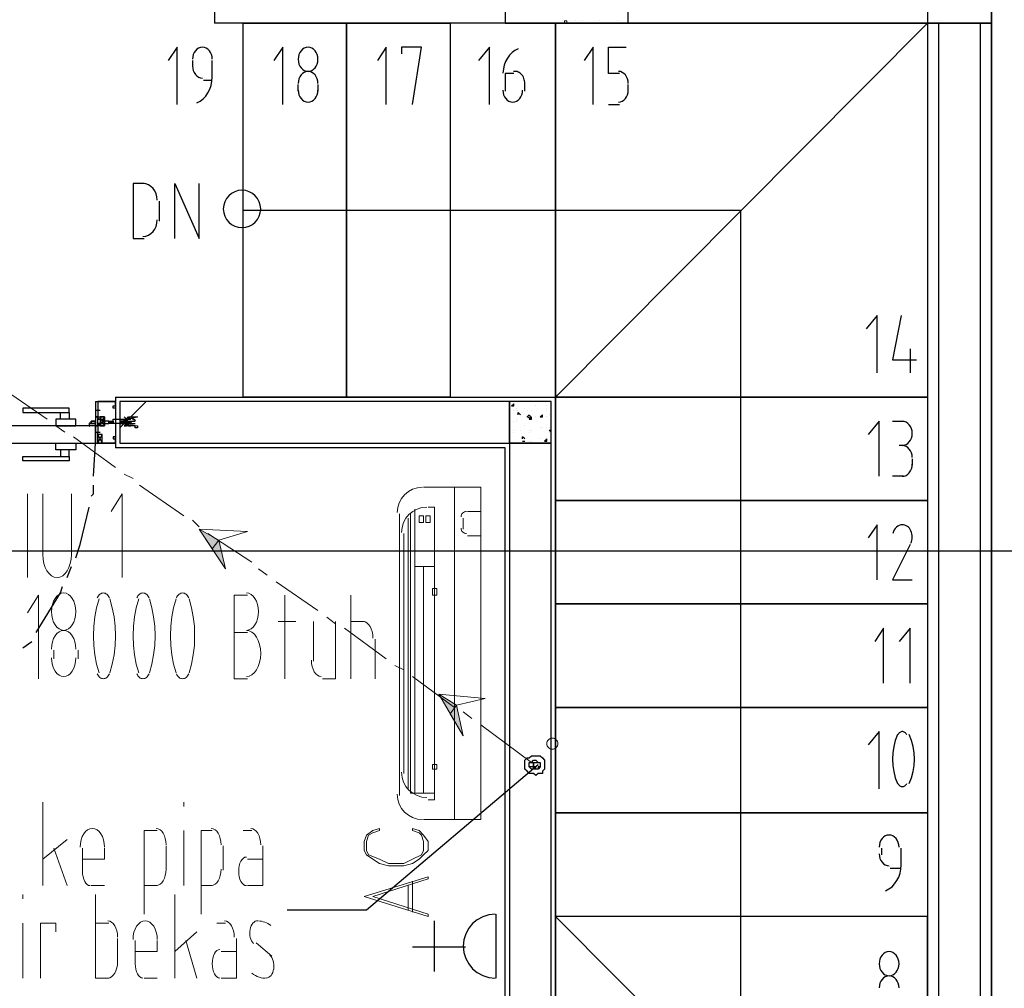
# Model space of a CAD drawing. Header units: millimetres. Extents: x 0 to 420, y 0 to 297.
# Tile 48 of 79: x 206 to 225, y 130 to 149. Entities that reach past the tile are written whole.
import ezdxf

# ---------------------------------------------------------------- set-up
doc = ezdxf.new("R2010")
doc.units = ezdxf.units.MM
doc.layers.add('FILL_000000', color=7, linetype='Continuous')
doc.layers.add('LINE_000000', color=7, linetype='Continuous')

msp = doc.modelspace()

# ---------------------------------------------------------------- hatches: boundary and pattern name
at = {"layer": 'FILL_000000'}
h = msp.add_hatch(color=7, dxfattribs=at)
h.dxf.hatch_style = 1
h.paths.add_polyline_path([(209.296, 139.15), (209.677, 138.938), (209.55, 138.769), (209.296, 139.15)])
h = msp.add_hatch(color=7, dxfattribs=at)
h.dxf.hatch_style = 1
h.paths.add_polyline_path([(209.677, 138.938), (209.55, 138.769), (209.804, 138.388), (209.677, 138.938)])
h = msp.add_hatch(color=7, dxfattribs=at)
h.dxf.hatch_style = 1
h.paths.add_polyline_path([(213.91, 135.975), (214.249, 135.763), (214.122, 135.594), (213.91, 135.975)])
h = msp.add_hatch(color=7, dxfattribs=at)
h.dxf.hatch_style = 1
h.paths.add_polyline_path([(214.249, 135.763), (214.122, 135.594), (214.376, 135.17), (214.249, 135.763)])

# ---------------------------------------------------------------- linework, layer by layer
at = {"layer": 'LINE_000000', "lineweight": 25}
for p, q in [((224.536, 220.599), (224.536, 67.691)), ((209.592, 157.395), (209.592, 148.886)), ((223.308, 148.886), (209.592, 148.886)), ((209.169, 148.167), (209.169, 148.04)), ((209.55, 147.828), (209.55, 148.167)), ((215.18, 147.913), (215.18, 147.574)), ((215.35, 147.913), (215.18, 147.913)), ((209.381, 147.786), (209.55, 147.786)), ((211.201, 147.574), (211.201, 147.701)), ((211.582, 147.701), (211.582, 147.574)), ((215.561, 147.574), (215.561, 147.701)), ((217.551, 147.574), (217.551, 147.701)), ((217.17, 147.32), (217.382, 147.32)), ((208.534, 145.076), (208.534, 145.457)), ((208.026, 144.738), (208.238, 144.738)), ((222.97, 142.621), (222.97, 142.155)), ((207.687, 141.69), (207.687, 140.716)), ((207.349, 141.478), (207.349, 141.393)), ((207.687, 141.647), (207.687, 141.647)), ((207.687, 141.605), (207.687, 141.605)), ((207.772, 141.097), (208.28, 141.605)), ((215.307, 141.52), (215.35, 141.563)), ((215.307, 141.52), (215.35, 141.52)), ((215.35, 141.52), (215.35, 141.563)), ((215.392, 141.478), (215.392, 141.478)), ((215.561, 141.478), (215.561, 141.478)), ((215.773, 141.52), (215.773, 141.52)), ((215.985, 141.52), (215.985, 141.52)), ((215.985, 141.478), (215.985, 141.478)), ((207.306, 141.436), (207.391, 141.436)), ((207.349, 141.436), (207.349, 141.436)), ((207.391, 141.139), (207.476, 141.309)), ((207.391, 141.139), (207.476, 141.309)), ((215.35, 141.436), (215.35, 141.436)), ((215.392, 141.436), (215.392, 141.436)), ((215.434, 141.351), (215.434, 141.393)), ((215.477, 141.351), (215.434, 141.393)), ((215.434, 141.351), (215.434, 141.351)), ((215.604, 141.436), (215.604, 141.436)), ((215.646, 141.266), (215.688, 141.309)), ((215.688, 141.436), (215.688, 141.436)), ((215.688, 141.436), (215.688, 141.436)), ((215.688, 141.266), (215.688, 141.309)), ((215.773, 141.309), (215.773, 141.309)), ((215.858, 141.309), (215.9, 141.351)), ((215.858, 141.309), (215.9, 141.309)), ((215.9, 141.309), (215.9, 141.351)), ((215.985, 141.436), (215.985, 141.436)), ((215.985, 141.309), (215.985, 141.309)), ((216.027, 141.351), (216.027, 141.351)), ((207.306, 141.139), (207.222, 141.139)), ((207.56, 141.224), (207.603, 141.224)), ((207.56, 141.224), (207.56, 141.224)), ((207.56, 141.224), (207.56, 141.224)), ((207.56, 141.182), (207.56, 141.182)), ((207.645, 141.182), (207.603, 141.224)), ((207.603, 141.224), (207.645, 141.224)), ((207.603, 141.224), (207.603, 141.224)), ((207.603, 141.182), (207.603, 141.182)), ((207.645, 141.182), (207.603, 141.182)), ((207.603, 141.182), (207.603, 141.182)), ((207.645, 141.224), (207.645, 141.224)), ((207.645, 141.182), (207.645, 141.224)), ((207.645, 141.224), (207.645, 141.224)), ((207.645, 141.224), (207.645, 141.224)), ((207.645, 141.224), (207.645, 141.224)), ((207.645, 141.182), (207.645, 141.182)), ((207.645, 141.182), (207.645, 141.182)), ((207.645, 141.182), (207.645, 141.182)), ((207.772, 141.224), (207.814, 141.224)), ((207.772, 141.224), (207.772, 141.224)), ((207.814, 141.182), (207.772, 141.182)), ((207.814, 141.224), (207.814, 141.224)), ((207.814, 141.224), (207.814, 141.224)), ((207.857, 141.182), (207.814, 141.182)), ((207.814, 141.182), (207.814, 141.182)), ((207.857, 141.224), (207.857, 141.224)), ((207.857, 141.224), (207.857, 141.224)), ((207.857, 141.182), (207.857, 141.182)), ((207.857, 141.182), (207.857, 141.182)), ((207.899, 141.182), (207.857, 141.182)), ((207.899, 141.224), (207.941, 141.224)), ((207.899, 141.224), (207.899, 141.224)), ((207.899, 141.224), (207.899, 141.224)), ((207.899, 141.182), (207.899, 141.182)), ((207.941, 141.182), (207.899, 141.182)), ((207.899, 141.182), (207.899, 141.182)), ((207.941, 141.182), (207.941, 141.224)), ((207.941, 141.224), (207.941, 141.224)), ((207.941, 141.224), (207.984, 141.224)), ((207.941, 141.224), (207.941, 141.224)), ((207.941, 141.182), (207.941, 141.224)), ((207.941, 141.224), (207.941, 141.224)), ((207.941, 141.182), (207.941, 141.182)), ((207.984, 141.182), (207.941, 141.182)), ((207.941, 141.182), (207.941, 141.182)), ((207.941, 141.182), (207.941, 141.182)), ((207.984, 141.224), (207.984, 141.224)), ((207.984, 141.224), (208.068, 141.224)), ((207.984, 141.182), (207.984, 141.182)), ((207.984, 141.182), (208.068, 141.182)), ((215.35, 141.224), (215.35, 141.224)), ((215.392, 141.266), (215.392, 141.266)), ((215.392, 141.224), (215.392, 141.224)), ((215.561, 141.139), (215.561, 141.139)), ((215.646, 141.266), (215.688, 141.266)), ((215.646, 141.266), (215.646, 141.266)), ((215.688, 141.266), (215.688, 141.266)), ((215.858, 141.097), (215.858, 141.097)), ((215.9, 141.097), (215.9, 141.097)), ((215.985, 141.097), (215.985, 141.097)), ((215.985, 141.097), (215.985, 141.097)), ((216.027, 141.097), (216.027, 141.097)), ((222.631, 141.224), (222.843, 141.224)), ((207.306, 141.012), (207.391, 141.012)), ((207.306, 141.012), (207.391, 141.012)), ((207.349, 140.97), (207.349, 141.012)), ((207.349, 141.012), (207.349, 141.012)), ((207.349, 141.012), (207.349, 141.012)), ((207.349, 140.97), (207.349, 141.012)), ((207.349, 140.801), (207.433, 140.97)), ((207.349, 140.97), (207.433, 140.801)), ((207.349, 140.97), (207.349, 140.97)), ((215.265, 140.97), (215.265, 140.97)), ((215.35, 141.055), (215.35, 141.055)), ((215.35, 141.012), (215.35, 141.012)), ((215.477, 141.055), (215.477, 141.055)), ((215.519, 140.885), (215.519, 140.928)), ((215.561, 140.885), (215.519, 140.928)), ((215.646, 141.055), (215.646, 141.055)), ((215.646, 141.012), (215.646, 141.012)), ((215.688, 141.055), (215.688, 141.055)), ((216.027, 141.055), (216.069, 141.055)), ((216.027, 141.055), (216.069, 141.012)), ((216.027, 141.012), (216.027, 141.012)), ((207.264, 140.166), (207.306, 140.801)), ((207.687, 140.843), (207.687, 140.843)), ((207.687, 140.843), (207.687, 140.843)), ((207.687, 140.801), (207.687, 140.801)), ((215.519, 140.885), (215.519, 140.885)), ((215.519, 140.843), (215.561, 140.843)), ((215.519, 140.843), (215.561, 140.843)), ((215.561, 140.843), (215.561, 140.843)), ((215.646, 140.843), (215.646, 140.843)), ((215.688, 140.843), (215.688, 140.843)), ((215.858, 140.885), (215.858, 140.885)), ((215.942, 140.843), (215.985, 140.885)), ((215.942, 140.843), (215.985, 140.843)), ((215.985, 140.843), (215.985, 140.885)), ((215.985, 140.885), (215.985, 140.885)), ((222.843, 140.758), (222.758, 140.758)), ((223.012, 140.504), (223.012, 140.377)), ((222.843, 140.166), (222.631, 140.166)), ((226.399, 138.726), (147.447, 138.726)), ((206.756, 138.218), (206.841, 138.43)), ((205.909, 136.864), (206.079, 136.991)), ((215.731, 134.662), (215.731, 134.662)), ((215.688, 134.578), (215.688, 134.578)), ((215.731, 134.535), (215.731, 134.535)), ((222.419, 133.011), (222.419, 132.884)), ((222.8, 132.673), (222.8, 133.011)), ((222.589, 132.63), (222.8, 132.63)), ((213.826, 130.641), (213.826, 131.614)), ((215.011, 130.514), (215.011, 131.741)), ((214.418, 131.106), (213.402, 131.106))]:
    msp.add_line(p, q, dxfattribs=at)
at = {"layer": 'LINE_000000', "lineweight": 0}
for p, q in [((216.281, 148.929), (216.281, 148.929)), ((216.323, 148.886), (216.323, 148.929)), ((216.366, 148.929), (216.323, 148.929)), ((216.366, 148.886), (216.366, 148.929)), ((216.535, 148.929), (216.535, 148.929)), ((216.662, 148.929), (216.662, 148.929)), ((217.001, 148.929), (217.001, 148.929)), ((217.339, 148.929), (217.339, 148.929)), ((223.435, 148.929), (223.435, 148.929)), ((223.562, 148.929), (223.562, 148.929)), ((207.687, 141.224), (207.687, 141.224))]:
    msp.add_line(p, q, dxfattribs=at)
at = {"layer": 'LINE_000000', "lineweight": 13}
for p, q in [((206.375, 141.266), (205.571, 141.817)), ((206.714, 141.012), (206.544, 141.139)), ((207.687, 140.335), (206.883, 140.928)), ((208.026, 140.123), (207.857, 140.208)), ((209, 139.404), (208.153, 139.996)), ((213.614, 139.954), (214.715, 139.954)), ((214.207, 133.562), (214.207, 139.954)), ((214.715, 133.562), (214.715, 139.954)), ((205.994, 138.218), (205.994, 139.827)), ((206.29, 139.827), (206.29, 138.642)), ((206.841, 138.642), (206.841, 139.827)), ((213.699, 139.573), (213.826, 139.573)), ((213.826, 133.943), (213.826, 139.573)), ((213.148, 134.027), (213.148, 139.446)), ((213.36, 134.07), (213.36, 139.446)), ((213.445, 134.07), (213.445, 139.531)), ((214.461, 139.488), (214.715, 139.488)), ((209.296, 139.192), (209.169, 139.319)), ((213.318, 134.154), (213.318, 139.361)), ((214.376, 139.15), (214.376, 139.361)), ((210.312, 138.515), (209.465, 139.065)), ((213.233, 134.451), (213.233, 139.065)), ((214.461, 139.023), (214.715, 139.023)), ((210.608, 138.261), (210.439, 138.388)), ((213.445, 138.43), (213.826, 138.43)), ((213.614, 134.07), (213.614, 138.43)), ((211.582, 137.583), (210.778, 138.134)), ((210.947, 136.271), (210.947, 137.88)), ((212.217, 136.271), (212.217, 137.88)), ((210.82, 137.372), (211.159, 137.372)), ((211.497, 137.372), (211.497, 136.61)), ((211.921, 137.329), (211.751, 137.456)), ((212.217, 137.372), (212.471, 137.372)), ((210.227, 137.16), (209.973, 137.16)), ((212.894, 136.652), (212.09, 137.245)), ((212.683, 137.033), (212.683, 136.271)), ((206.502, 136.652), (206.502, 136.821)), ((206.968, 136.821), (206.968, 136.652)), ((213.233, 136.44), (213.064, 136.525)), ((209.973, 136.271), (210.227, 136.271)), ((214.207, 135.721), (213.402, 136.313)), ((214.545, 135.509), (214.376, 135.636)), ((215.688, 134.662), (214.715, 135.382)), ((206.29, 132.292), (206.29, 133.9)), ((209, 133.816), (209, 133.9)), ((213.36, 134.07), (213.826, 134.07)), ((213.699, 133.943), (213.826, 133.943)), ((213.614, 133.562), (214.715, 133.562)), ((209, 132.292), (209, 133.35)), ((210.143, 133.35), (210.312, 133.35)), ((206.756, 133.181), (206.29, 132.8)), ((206.502, 133.011), (206.756, 132.292)), ((207.052, 132.546), (207.052, 133.011)), ((208.661, 133.054), (208.661, 132.588)), ((209.762, 133.054), (209.762, 132.588)), ((210.227, 132.8), (210.524, 132.8)), ((207.476, 132.292), (207.222, 132.292)), ((208.492, 132.292), (208.238, 132.292)), ((209.55, 132.292), (209.338, 132.292)), ((205.909, 132.038), (205.909, 132.122)), ((208.83, 130.514), (208.83, 132.122)), ((205.909, 130.514), (205.909, 131.572)), ((207.56, 131.572), (207.306, 131.572)), ((209.635, 131.572), (209.804, 131.572)), ((207.73, 130.81), (207.73, 131.276)), ((209.254, 131.403), (208.83, 131.022)), ((208.068, 130.768), (208.068, 131.233)), ((209.042, 131.233), (209.254, 130.514)), ((210.397, 131.191), (210.693, 130.937)), ((209.719, 131.022), (210.016, 131.022)), ((208.492, 130.514), (208.238, 130.514))]:
    msp.add_line(p, q, dxfattribs=at)
at = {"layer": 'LINE_000000', "lineweight": 18}
for p, q in [((213.402, 131.784), (213.402, 132.376)), ((213.318, 131.826), (213.318, 132.292))]:
    msp.add_line(p, q, dxfattribs=at)
at = {"layer": 'LINE_000000', "lineweight": 25}
for points in [[(223.308, 148.886), (224.536, 148.886), (224.536, 153.67), (223.308, 153.67), (223.308, 148.886)], [(217.551, 148.886), (217.551, 149.86), (215.18, 149.86), (215.18, 148.886), (217.551, 148.886)], [(212.132, 148.886), (212.132, 141.69), (210.143, 141.69), (210.143, 148.886), (212.132, 148.886)], [(214.122, 148.886), (214.122, 141.69), (212.132, 141.69), (212.132, 148.886), (214.122, 148.886)], [(216.154, 141.69), (223.308, 148.886), (216.154, 148.886), (216.154, 141.69)], [(216.154, 141.69), (216.154, 148.886), (223.308, 148.886), (223.308, 141.69), (216.154, 141.69)], [(223.52, 128.101), (224.324, 128.101), (224.324, 148.886), (223.52, 148.886), (223.52, 128.101)], [(211.582, 148.188), (211.578, 148.235), (211.567, 148.278), (211.549, 148.318), (211.526, 148.352), (211.498, 148.381), (211.466, 148.402), (211.43, 148.416), (211.392, 148.421), (211.353, 148.416), (211.317, 148.402), (211.285, 148.381), (211.257, 148.352), (211.234, 148.318), (211.216, 148.278), (211.205, 148.235), (211.201, 148.188), (211.205, 148.141), (211.216, 148.097), (211.234, 148.058), (211.257, 148.023), (211.285, 147.995), (211.317, 147.973), (211.353, 147.96), (211.392, 147.955), (211.43, 147.96), (211.466, 147.973), (211.498, 147.995), (211.526, 148.023), (211.549, 148.058), (211.567, 148.097), (211.578, 148.141), (211.582, 148.188)], [(210.481, 145.309), (210.474, 145.382), (210.453, 145.449), (210.42, 145.51), (210.376, 145.564), (210.323, 145.608), (210.262, 145.641), (210.194, 145.662), (210.121, 145.669), (210.049, 145.662), (209.981, 145.641), (209.92, 145.608), (209.867, 145.564), (209.823, 145.51), (209.79, 145.449), (209.769, 145.382), (209.762, 145.309), (209.769, 145.237), (209.79, 145.169), (209.823, 145.108), (209.867, 145.055), (209.92, 145.011), (209.981, 144.978), (210.049, 144.957), (210.121, 144.949), (210.194, 144.957), (210.262, 144.978), (210.323, 145.011), (210.376, 145.055), (210.42, 145.108), (210.453, 145.169), (210.474, 145.237), (210.481, 145.309)], [(223.308, 139.7), (216.154, 139.7), (216.154, 141.69), (223.308, 141.69), (223.308, 139.7)], [(206.798, 141.478), (205.909, 141.478), (205.909, 141.393), (206.798, 141.393), (206.798, 141.478)], [(215.265, 140.801), (215.265, 141.605), (207.772, 141.605), (207.772, 140.801), (215.265, 140.801)], [(216.069, 141.605), (215.265, 141.605), (215.265, 140.801), (216.069, 140.801), (216.069, 141.605)], [(206.798, 141.266), (206.629, 141.266), (206.629, 141.393), (206.798, 141.393), (206.798, 141.266)], [(207.306, 141.182), (207.306, 141.139), (207.349, 141.139), (207.349, 141.182), (207.349, 141.139), (207.391, 141.182), (207.349, 141.182), (207.349, 141.266), (207.391, 141.266), (207.349, 141.266), (207.349, 141.309), (207.306, 141.309), (207.306, 141.224), (207.264, 141.224), (207.306, 141.224), (207.222, 141.224), (207.222, 141.182), (207.222, 141.224), (207.306, 141.224), (207.306, 141.182), (207.264, 141.182), (207.306, 141.182)], [(207.306, 141.182), (207.306, 141.139), (207.349, 141.139), (207.349, 141.182), (207.349, 141.139), (207.391, 141.182), (207.349, 141.182), (207.349, 141.266), (207.391, 141.266), (207.349, 141.266), (207.349, 141.309), (207.306, 141.309), (207.306, 141.224), (207.264, 141.224), (207.306, 141.224), (207.222, 141.224), (207.222, 141.182), (207.222, 141.224), (207.306, 141.224), (207.306, 141.182), (207.264, 141.182), (207.306, 141.182)], [(207.772, 141.182), (207.814, 141.182), (208.111, 141.139), (208.111, 141.097), (208.068, 141.097), (208.068, 141.139), (208.026, 141.139), (207.984, 141.139), (207.941, 141.139), (207.984, 141.139), (207.941, 141.139), (207.899, 141.139), (207.899, 141.182), (207.899, 141.139), (207.857, 141.182), (207.814, 141.182), (207.645, 141.182), (207.645, 141.266), (207.814, 141.266), (207.857, 141.266), (207.899, 141.266), (207.941, 141.309), (207.941, 141.266), (207.984, 141.266), (207.941, 141.309), (207.984, 141.309), (208.026, 141.309), (208.068, 141.309), (208.111, 141.309), (207.814, 141.224), (207.772, 141.224), (207.772, 141.182)], [(207.899, 141.266), (207.857, 141.309), (207.899, 141.266)], [(215.604, 141.309), (215.646, 141.351), (215.688, 141.266), (215.604, 141.309)], [(200.956, 140.801), (207.306, 140.801), (207.306, 141.139), (200.956, 141.139), (200.956, 140.801)], [(206.925, 141.266), (206.544, 141.266), (206.544, 141.139), (206.925, 141.139), (206.925, 141.266)], [(207.772, 141.224), (207.814, 141.182), (207.772, 141.224)], [(207.899, 141.139), (207.857, 141.139), (207.899, 141.139)], [(207.349, 140.97), (207.349, 140.801), (207.433, 140.801), (207.433, 140.97), (207.349, 140.97)], [(206.925, 140.674), (206.544, 140.674), (206.544, 140.801), (206.925, 140.801), (206.925, 140.674)], [(207.687, 140.843), (207.687, 140.801), (207.687, 140.843)], [(207.687, 140.801), (207.687, 140.843), (207.687, 140.801)], [(215.265, 125.73), (216.069, 125.73), (216.069, 140.801), (215.265, 140.801), (215.265, 125.73)], [(206.798, 140.462), (205.909, 140.462), (205.909, 140.547), (206.798, 140.547), (206.798, 140.462)], [(206.798, 140.674), (206.629, 140.674), (206.629, 140.547), (206.798, 140.547), (206.798, 140.674)], [(223.308, 137.71), (216.154, 137.71), (216.154, 139.7), (223.308, 139.7), (223.308, 137.71)], [(223.308, 135.721), (216.154, 135.721), (216.154, 137.71), (223.308, 137.71), (223.308, 135.721)], [(223.308, 133.689), (216.154, 133.689), (216.154, 135.721), (223.308, 135.721), (223.308, 133.689)], [(215.604, 134.747), (215.646, 134.747), (215.688, 134.789), (215.731, 134.789), (215.773, 134.789), (215.815, 134.789), (215.858, 134.789), (215.9, 134.747), (215.942, 134.705), (215.942, 134.662), (215.942, 134.62), (215.942, 134.578), (215.942, 134.535), (215.9, 134.493), (215.9, 134.451), (215.858, 134.451), (215.815, 134.451), (215.773, 134.408), (215.731, 134.451), (215.688, 134.451), (215.646, 134.451), (215.604, 134.493), (215.561, 134.535), (215.561, 134.578), (215.561, 134.62), (215.561, 134.662), (215.561, 134.705), (215.604, 134.747)], [(215.604, 134.747), (215.646, 134.747), (215.688, 134.789), (215.731, 134.789), (215.773, 134.789), (215.815, 134.789), (215.858, 134.789), (215.9, 134.747), (215.942, 134.705), (215.942, 134.662), (215.942, 134.62), (215.942, 134.578), (215.942, 134.535), (215.9, 134.493), (215.9, 134.451), (215.858, 134.451), (215.815, 134.451), (215.773, 134.408), (215.731, 134.451), (215.688, 134.451), (215.646, 134.451), (215.604, 134.493), (215.561, 134.535), (215.561, 134.578), (215.561, 134.62), (215.561, 134.662), (215.561, 134.705), (215.604, 134.747)], [(215.646, 134.662), (215.688, 134.662), (215.731, 134.705), (215.773, 134.705), (215.815, 134.662), (215.858, 134.662), (215.858, 134.62), (215.858, 134.578), (215.815, 134.535), (215.773, 134.535), (215.731, 134.535), (215.688, 134.535), (215.646, 134.578), (215.646, 134.62), (215.646, 134.662)], [(215.688, 134.578), (215.646, 134.578), (215.646, 134.62), (215.646, 134.662), (215.688, 134.662), (215.731, 134.662), (215.731, 134.62), (215.731, 134.578), (215.688, 134.578)], [(215.815, 134.535), (215.773, 134.535), (215.773, 134.578), (215.731, 134.578), (215.731, 134.62), (215.731, 134.662), (215.773, 134.662), (215.815, 134.662), (215.858, 134.662), (215.858, 134.62), (215.858, 134.578), (215.815, 134.578), (215.815, 134.535)], [(215.731, 134.535), (215.731, 134.578), (215.731, 134.535)], [(223.308, 131.699), (216.154, 131.699), (216.154, 133.689), (223.308, 133.689), (223.308, 131.699)], [(223.308, 124.502), (223.308, 131.699), (216.154, 131.699), (216.154, 124.502), (223.308, 124.502)], [(216.154, 131.699), (223.308, 124.502), (216.154, 124.502), (216.154, 131.699)], [(222.758, 130.789), (222.754, 130.836), (222.743, 130.879), (222.725, 130.919), (222.702, 130.953), (222.674, 130.982), (222.642, 131.003), (222.606, 131.017), (222.568, 131.022), (222.529, 131.017), (222.493, 131.003), (222.461, 130.982), (222.433, 130.953), (222.41, 130.919), (222.392, 130.879), (222.381, 130.836), (222.377, 130.789), (222.381, 130.742), (222.392, 130.698), (222.41, 130.659), (222.433, 130.624), (222.461, 130.596), (222.493, 130.574), (222.529, 130.561), (222.568, 130.556), (222.606, 130.561), (222.642, 130.574), (222.674, 130.596), (222.702, 130.624), (222.725, 130.659), (222.743, 130.698), (222.754, 130.742), (222.758, 130.789)]]:
    msp.add_lwpolyline(points, close=True, dxfattribs=at)
at = {"layer": 'LINE_000000', "lineweight": 13}
for points in [[(216.154, 148.886), (216.154, 141.69), (214.122, 141.69), (214.122, 148.886), (216.154, 148.886)], [(213.614, 139.277), (213.529, 139.277), (213.529, 139.404), (213.614, 139.404), (213.614, 139.277)], [(213.741, 139.277), (213.656, 139.277), (213.656, 139.404), (213.741, 139.404), (213.741, 139.277)], [(210.227, 139.107), (209.677, 138.938), (209.804, 138.388), (209.296, 139.15), (210.227, 139.107)], [(206.925, 137.562), (206.921, 137.635), (206.907, 137.702), (206.886, 137.763), (206.857, 137.817), (206.823, 137.861), (206.783, 137.894), (206.739, 137.915), (206.693, 137.922), (206.646, 137.915), (206.602, 137.894), (206.562, 137.861), (206.528, 137.817), (206.499, 137.763), (206.478, 137.702), (206.464, 137.635), (206.46, 137.562), (206.464, 137.49), (206.478, 137.422), (206.499, 137.361), (206.528, 137.308), (206.562, 137.264), (206.602, 137.231), (206.646, 137.21), (206.693, 137.202), (206.739, 137.21), (206.783, 137.231), (206.823, 137.264), (206.857, 137.308), (206.886, 137.361), (206.907, 137.422), (206.921, 137.49), (206.925, 137.562)], [(213.868, 137.88), (213.783, 137.88), (213.783, 138.007), (213.868, 138.007), (213.868, 137.88)], [(214.799, 135.89), (214.249, 135.763), (214.376, 135.17), (213.91, 135.975), (214.799, 135.89)], [(213.868, 134.535), (213.783, 134.535), (213.783, 134.62), (213.868, 134.62), (213.868, 134.535)]]:
    msp.add_lwpolyline(points, close=True, dxfattribs=at)
at = {"layer": 'LINE_000000', "lineweight": 25}
for points in [[(224.536, 126.534), (224.536, 148.886), (223.308, 148.886), (223.308, 126.534)], [(208.873, 147.32), (208.873, 148.421), (208.703, 148.167)], [(209.55, 148.188), (209.546, 148.235), (209.535, 148.278), (209.517, 148.318), (209.494, 148.352), (209.466, 148.381), (209.434, 148.402), (209.398, 148.416), (209.36, 148.421), (209.321, 148.416), (209.285, 148.402), (209.253, 148.381), (209.225, 148.352), (209.202, 148.318), (209.184, 148.278), (209.173, 148.235), (209.169, 148.188)], [(210.905, 147.32), (210.905, 148.421), (210.735, 148.167)], [(212.894, 147.32), (212.894, 148.421), (212.725, 148.167)], [(213.402, 147.32), (213.572, 148.421), (213.191, 148.421), (213.191, 148.294)], [(214.884, 147.32), (214.884, 148.421), (214.672, 148.167)], [(215.432, 148.389), (215.372, 148.357), (215.317, 148.316), (215.269, 148.266), (215.227, 148.209), (215.192, 148.145), (215.166, 148.076), (215.148, 148.002), (215.139, 147.924)], [(216.874, 147.32), (216.874, 148.421), (216.704, 148.167)], [(217.382, 147.913), (217.17, 147.913), (217.17, 148.421), (217.509, 148.421)], [(209.169, 148.061), (209.173, 148.014), (209.184, 147.97), (209.202, 147.931), (209.225, 147.896), (209.253, 147.868), (209.285, 147.846), (209.321, 147.833), (209.36, 147.828)], [(211.582, 147.722), (211.578, 147.769), (211.567, 147.813), (211.549, 147.852), (211.526, 147.887), (211.498, 147.915), (211.466, 147.937), (211.43, 147.95), (211.392, 147.955), (211.353, 147.95), (211.317, 147.937), (211.285, 147.915), (211.257, 147.887), (211.234, 147.852), (211.216, 147.813), (211.205, 147.769), (211.201, 147.722)], [(215.56, 147.691), (215.561, 147.718), (215.56, 147.745), (215.557, 147.771), (215.551, 147.796), (215.543, 147.821), (215.533, 147.845), (215.52, 147.867), (215.506, 147.887), (215.489, 147.905), (215.471, 147.92), (215.452, 147.933), (215.432, 147.943), (215.411, 147.95), (215.389, 147.954), (215.367, 147.955), (215.345, 147.953)], [(217.551, 147.722), (217.547, 147.769), (217.536, 147.813), (217.518, 147.852), (217.495, 147.887), (217.467, 147.915), (217.435, 147.937), (217.399, 147.95), (217.361, 147.955)], [(209.25, 147.349), (209.315, 147.382), (209.373, 147.426), (209.424, 147.48), (209.467, 147.542), (209.502, 147.611), (209.528, 147.686), (209.544, 147.766), (209.55, 147.849)], [(211.201, 147.595), (211.205, 147.548), (211.216, 147.505), (211.234, 147.465), (211.257, 147.431), (211.285, 147.402), (211.317, 147.381), (211.353, 147.367), (211.392, 147.362), (211.43, 147.367), (211.466, 147.381), (211.498, 147.402), (211.526, 147.431), (211.549, 147.465), (211.567, 147.505), (211.578, 147.548), (211.582, 147.595)], [(215.138, 147.595), (215.142, 147.548), (215.153, 147.505), (215.171, 147.465), (215.194, 147.431), (215.222, 147.402), (215.254, 147.381), (215.29, 147.367), (215.329, 147.362), (215.367, 147.367), (215.403, 147.381), (215.435, 147.402), (215.463, 147.431), (215.486, 147.465), (215.504, 147.505), (215.515, 147.548), (215.519, 147.595)], [(217.361, 147.362), (217.399, 147.367), (217.435, 147.381), (217.467, 147.402), (217.495, 147.431), (217.518, 147.465), (217.536, 147.505), (217.547, 147.548), (217.551, 147.595)], [(208.238, 145.796), (208.026, 145.796), (208.026, 144.738)], [(208.492, 145.479), (208.486, 145.542), (208.47, 145.602), (208.445, 145.656), (208.411, 145.703), (208.37, 145.742), (208.324, 145.771), (208.272, 145.79), (208.217, 145.796)], [(208.83, 144.738), (208.83, 145.796), (209.296, 144.738), (209.296, 145.796)], [(210.143, 145.288), (219.71, 145.288), (219.71, 128.101), (216.154, 128.101)], [(208.217, 144.78), (208.272, 144.786), (208.324, 144.805), (208.37, 144.834), (208.411, 144.873), (208.445, 144.92), (208.47, 144.974), (208.486, 145.034), (208.492, 145.097)], [(222.335, 142.155), (222.335, 143.256), (222.123, 143.002)], [(222.8, 143.256), (222.631, 142.409), (223.097, 142.409)], [(207.687, 141.69), (216.154, 141.69), (216.154, 112.945)], [(207.306, 141.605), (207.306, 141.309), (207.349, 141.309), (207.349, 141.266), (207.349, 141.309), (207.476, 141.309), (207.476, 141.224), (207.476, 141.139), (207.349, 141.139), (207.349, 141.182), (207.349, 141.139), (207.306, 141.139), (207.306, 140.801), (207.687, 140.801), (207.687, 140.885), (207.687, 140.928), (207.645, 140.928), (207.645, 140.885), (207.687, 140.885), (207.687, 140.801), (207.349, 140.801), (207.349, 140.97)], [(207.306, 141.605), (207.687, 141.605), (207.687, 141.52), (207.687, 141.478), (207.645, 141.478), (207.645, 141.52), (207.687, 141.52), (207.687, 141.605), (207.349, 141.605), (207.349, 141.436)], [(207.349, 141.436), (207.349, 141.436), (207.349, 141.309), (207.476, 141.309), (207.476, 141.139), (207.349, 141.139), (207.349, 141.012)], [(207.476, 141.139), (207.476, 141.309), (207.391, 141.309), (207.391, 141.139), (207.476, 141.139), (207.391, 141.309)], [(207.476, 141.139), (207.476, 141.309), (207.391, 141.309), (207.391, 141.139), (207.476, 141.139), (207.391, 141.309)], [(207.192, 141.198), (207.186, 141.189), (207.182, 141.18), (207.18, 141.17), (207.179, 141.16), (207.18, 141.151), (207.182, 141.141), (207.186, 141.132), (207.192, 141.123)], [(207.199, 141.191), (207.209, 141.187), (207.22, 141.184), (207.232, 141.182), (207.243, 141.182), (207.254, 141.182), (207.265, 141.184), (207.276, 141.187), (207.287, 141.191)], [(207.287, 141.172), (207.276, 141.176), (207.265, 141.179), (207.254, 141.181), (207.243, 141.182), (207.232, 141.181), (207.22, 141.179), (207.209, 141.176), (207.199, 141.172)], [(207.222, 141.182), (207.222, 141.182), (207.306, 141.182)], [(207.294, 141.123), (207.299, 141.132), (207.303, 141.141), (207.306, 141.151), (207.306, 141.16), (207.306, 141.17), (207.303, 141.18), (207.299, 141.189), (207.294, 141.198)], [(207.56, 141.224), (207.476, 141.224), (207.433, 141.266), (207.433, 141.224), (207.476, 141.224), (207.433, 141.224), (207.433, 141.182), (207.476, 141.182), (207.56, 141.182)], [(207.603, 141.182), (207.603, 141.224), (207.603, 141.182), (207.56, 141.224)], [(207.603, 141.182), (207.56, 141.182), (207.56, 141.224)], [(207.645, 141.224), (207.645, 141.182), (207.603, 141.224)], [(207.857, 141.224), (207.857, 141.182), (207.814, 141.224)], [(207.857, 141.224), (207.814, 141.224), (207.814, 141.182), (207.814, 141.224)], [(207.857, 141.182), (207.857, 141.224), (207.899, 141.224)], [(207.899, 141.224), (207.899, 141.182), (207.857, 141.224)], [(207.899, 141.182), (207.899, 141.224), (207.941, 141.182), (207.899, 141.224)], [(207.984, 141.224), (207.984, 141.182), (207.941, 141.224)], [(208.072, 141.242), (208.065, 141.247), (208.058, 141.252), (208.05, 141.256), (208.043, 141.259), (208.034, 141.262), (208.026, 141.264), (208.018, 141.266), (208.009, 141.266)], [(208.009, 141.224), (208.018, 141.225), (208.026, 141.226), (208.034, 141.228), (208.043, 141.231), (208.05, 141.234), (208.058, 141.238), (208.065, 141.243), (208.072, 141.248)], [(222.377, 140.166), (222.377, 141.224), (222.165, 140.97)], [(222.821, 140.758), (222.86, 140.763), (222.896, 140.777), (222.928, 140.798), (222.956, 140.827), (222.979, 140.861), (222.997, 140.901), (223.008, 140.944), (223.012, 140.991), (223.008, 141.038), (222.997, 141.082), (222.979, 141.121), (222.956, 141.156), (222.928, 141.184), (222.896, 141.206), (222.86, 141.219), (222.821, 141.224)], [(216.154, 112.945), (215.18, 112.945), (215.18, 140.716), (207.687, 140.716)], [(223.012, 140.525), (223.008, 140.572), (222.997, 140.616), (222.979, 140.656), (222.956, 140.69), (222.928, 140.719), (222.896, 140.74), (222.86, 140.754), (222.821, 140.758)], [(222.821, 140.166), (222.86, 140.17), (222.896, 140.184), (222.928, 140.205), (222.956, 140.234), (222.979, 140.268), (222.997, 140.308), (223.008, 140.352), (223.012, 140.398)], [(207.222, 139.785), (207.264, 139.827), (207.264, 139.996)], [(206.925, 138.599), (207.01, 138.853), (207.179, 139.573)], [(222.335, 138.176), (222.335, 139.234), (222.165, 138.98)], [(222.823, 139.234), (222.792, 139.231), (222.761, 139.222), (222.733, 139.208), (222.707, 139.188), (222.684, 139.163), (222.665, 139.134), (222.649, 139.101), (222.638, 139.065)], [(222.983, 138.878), (222.995, 138.906), (223.004, 138.935), (223.01, 138.965), (223.012, 138.996), (223.011, 139.026), (223.007, 139.057), (222.999, 139.086), (222.988, 139.115), (222.974, 139.141), (222.957, 139.165), (222.938, 139.185), (222.918, 139.203), (222.895, 139.216), (222.871, 139.226), (222.846, 139.232), (222.821, 139.234)], [(222.97, 138.853), (222.631, 138.176), (223.012, 138.176)], [(206.163, 137.16), (206.629, 137.922), (206.671, 138.049)], [(222.462, 136.186), (222.462, 137.245), (222.292, 136.991)], [(222.97, 136.186), (222.97, 137.245), (222.758, 136.991)], [(222.377, 134.154), (222.377, 135.255), (222.165, 135.001)], [(222.907, 135.195), (222.899, 135.208), (222.89, 135.22), (222.88, 135.231), (222.869, 135.239), (222.858, 135.246), (222.846, 135.251), (222.834, 135.254), (222.821, 135.255), (222.809, 135.254), (222.797, 135.251), (222.785, 135.246), (222.774, 135.239), (222.763, 135.231), (222.753, 135.22), (222.744, 135.208), (222.736, 135.195)], [(222.73, 135.197), (222.686, 135.084), (222.656, 134.967), (222.637, 134.847), (222.631, 134.726), (222.637, 134.604), (222.656, 134.485), (222.686, 134.367), (222.73, 134.254)], [(222.956, 134.254), (222.999, 134.367), (223.03, 134.485), (223.048, 134.604), (223.054, 134.726), (223.048, 134.847), (223.03, 134.967), (222.999, 135.084), (222.956, 135.197)], [(210.989, 131.826), (212.513, 131.826), (215.815, 134.62)], [(222.736, 134.257), (222.744, 134.243), (222.753, 134.231), (222.763, 134.221), (222.774, 134.213), (222.785, 134.206), (222.797, 134.201), (222.809, 134.198), (222.821, 134.197), (222.834, 134.198), (222.846, 134.201), (222.858, 134.206), (222.869, 134.213), (222.88, 134.221), (222.89, 134.231), (222.899, 134.243), (222.907, 134.257)], [(222.758, 133.033), (222.754, 133.079), (222.743, 133.123), (222.725, 133.163), (222.702, 133.197), (222.674, 133.226), (222.642, 133.247), (222.606, 133.261), (222.568, 133.265), (222.529, 133.261), (222.493, 133.247), (222.461, 133.226), (222.433, 133.197), (222.41, 133.163), (222.392, 133.123), (222.381, 133.079), (222.377, 133.033)], [(222.377, 132.905), (222.381, 132.859), (222.392, 132.815), (222.41, 132.775), (222.433, 132.741), (222.461, 132.712), (222.493, 132.691), (222.529, 132.677), (222.568, 132.673)], [(222.501, 132.194), (222.565, 132.227), (222.623, 132.271), (222.674, 132.325), (222.718, 132.387), (222.753, 132.456), (222.779, 132.531), (222.795, 132.61), (222.8, 132.694)], [(214.99, 131.741), (214.866, 131.729), (214.751, 131.693), (214.647, 131.636), (214.556, 131.562), (214.481, 131.471), (214.424, 131.366), (214.388, 131.251), (214.376, 131.127), (214.388, 131.004), (214.424, 130.889), (214.481, 130.784), (214.556, 130.693), (214.647, 130.618), (214.751, 130.562), (214.866, 130.526), (214.99, 130.514)], [(222.758, 130.323), (222.754, 130.37), (222.743, 130.414), (222.725, 130.453), (222.702, 130.488), (222.674, 130.516), (222.642, 130.538), (222.606, 130.551), (222.568, 130.556), (222.529, 130.551), (222.493, 130.538), (222.461, 130.516), (222.433, 130.488), (222.41, 130.453), (222.392, 130.414), (222.381, 130.37), (222.377, 130.323)]]:
    msp.add_lwpolyline(points, dxfattribs=at)
at = {"layer": 'LINE_000000', "lineweight": 13}
for points in [[(213.593, 139.954), (213.495, 139.944), (213.403, 139.916), (213.321, 139.871), (213.249, 139.811), (213.189, 139.739), (213.144, 139.657), (213.116, 139.565), (213.106, 139.467)], [(207.814, 138.218), (207.814, 139.827), (207.603, 139.488)], [(213.678, 139.573), (213.579, 139.563), (213.488, 139.535), (213.405, 139.49), (213.333, 139.43), (213.274, 139.358), (213.229, 139.276), (213.201, 139.184), (213.191, 139.086)], [(214.439, 139.488), (214.418, 139.486), (214.398, 139.48), (214.38, 139.47), (214.365, 139.457), (214.352, 139.442), (214.342, 139.424), (214.336, 139.404), (214.334, 139.383)], [(214.334, 139.171), (214.336, 139.15), (214.342, 139.13), (214.352, 139.112), (214.365, 139.096), (214.38, 139.083), (214.398, 139.073), (214.418, 139.067), (214.439, 139.065)], [(206.29, 138.663), (206.296, 138.573), (206.312, 138.49), (206.337, 138.414), (206.371, 138.349), (206.412, 138.294), (206.458, 138.253), (206.51, 138.227), (206.566, 138.218), (206.621, 138.227), (206.673, 138.253), (206.719, 138.294), (206.76, 138.349), (206.794, 138.414), (206.819, 138.49), (206.835, 138.573), (206.841, 138.663)], [(206.206, 136.271), (206.206, 137.88), (205.994, 137.541)], [(207.574, 137.828), (207.562, 137.849), (207.55, 137.867), (207.536, 137.884), (207.521, 137.897), (207.505, 137.908), (207.489, 137.916), (207.472, 137.92), (207.454, 137.922), (207.437, 137.92), (207.42, 137.916), (207.404, 137.908), (207.388, 137.897), (207.373, 137.884), (207.359, 137.867), (207.347, 137.849), (207.335, 137.828)], [(208.336, 137.828), (208.324, 137.849), (208.312, 137.867), (208.298, 137.884), (208.283, 137.897), (208.267, 137.908), (208.251, 137.916), (208.234, 137.92), (208.217, 137.922), (208.199, 137.92), (208.182, 137.916), (208.166, 137.908), (208.15, 137.897), (208.135, 137.884), (208.121, 137.867), (208.109, 137.849), (208.097, 137.828)], [(209.098, 137.828), (209.086, 137.849), (209.074, 137.867), (209.06, 137.884), (209.045, 137.897), (209.029, 137.908), (209.013, 137.916), (208.996, 137.92), (208.979, 137.922), (208.961, 137.92), (208.944, 137.916), (208.928, 137.908), (208.912, 137.897), (208.897, 137.884), (208.883, 137.867), (208.871, 137.849), (208.859, 137.828)], [(210.227, 137.88), (209.973, 137.88), (209.973, 136.271)], [(210.206, 137.202), (210.253, 137.21), (210.297, 137.231), (210.336, 137.264), (210.371, 137.308), (210.399, 137.361), (210.421, 137.422), (210.434, 137.49), (210.439, 137.562), (210.434, 137.635), (210.421, 137.702), (210.399, 137.763), (210.371, 137.817), (210.336, 137.861), (210.297, 137.894), (210.253, 137.915), (210.206, 137.922)], [(207.373, 137.809), (207.325, 137.638), (207.291, 137.461), (207.271, 137.28), (207.264, 137.096), (207.271, 136.913), (207.291, 136.732), (207.325, 136.555), (207.373, 136.384)], [(207.579, 136.384), (207.626, 136.555), (207.66, 136.732), (207.681, 136.913), (207.687, 137.096), (207.681, 137.28), (207.66, 137.461), (207.626, 137.638), (207.579, 137.809)], [(208.135, 137.809), (208.087, 137.638), (208.053, 137.461), (208.033, 137.28), (208.026, 137.096), (208.033, 136.913), (208.053, 136.732), (208.087, 136.555), (208.135, 136.384)], [(208.341, 136.384), (208.388, 136.555), (208.422, 136.732), (208.443, 136.913), (208.449, 137.096), (208.443, 137.28), (208.422, 137.461), (208.388, 137.638), (208.341, 137.809)], [(208.854, 137.809), (208.807, 137.638), (208.773, 137.461), (208.752, 137.28), (208.746, 137.096), (208.752, 136.913), (208.773, 136.732), (208.807, 136.555), (208.854, 136.384)], [(209.103, 136.384), (209.15, 136.555), (209.184, 136.732), (209.205, 136.913), (209.211, 137.096), (209.205, 137.28), (209.184, 137.461), (209.15, 137.638), (209.103, 137.809)], [(211.667, 136.271), (211.921, 136.271), (211.921, 137.372)], [(212.64, 137.054), (212.636, 137.118), (212.625, 137.178), (212.608, 137.232), (212.585, 137.279), (212.556, 137.317), (212.524, 137.347), (212.488, 137.365), (212.45, 137.372)], [(206.925, 136.842), (206.921, 136.915), (206.907, 136.983), (206.886, 137.044), (206.857, 137.097), (206.823, 137.141), (206.783, 137.174), (206.739, 137.195), (206.693, 137.202), (206.646, 137.195), (206.602, 137.174), (206.562, 137.141), (206.528, 137.097), (206.499, 137.044), (206.478, 136.983), (206.464, 136.915), (206.46, 136.842)], [(210.206, 136.313), (210.262, 136.322), (210.313, 136.348), (210.36, 136.389), (210.401, 136.444), (210.434, 136.509), (210.46, 136.585), (210.476, 136.668), (210.481, 136.758), (210.476, 136.847), (210.46, 136.931), (210.434, 137.006), (210.401, 137.072), (210.36, 137.126), (210.313, 137.167), (210.262, 137.193), (210.206, 137.202)], [(206.46, 136.673), (206.464, 136.601), (206.478, 136.533), (206.499, 136.472), (206.528, 136.419), (206.562, 136.375), (206.602, 136.342), (206.646, 136.321), (206.693, 136.313), (206.739, 136.321), (206.783, 136.342), (206.823, 136.375), (206.857, 136.419), (206.886, 136.472), (206.907, 136.533), (206.921, 136.601), (206.925, 136.673)], [(211.455, 136.631), (211.459, 136.567), (211.47, 136.507), (211.488, 136.453), (211.511, 136.406), (211.539, 136.368), (211.571, 136.338), (211.607, 136.32), (211.646, 136.313)], [(207.335, 136.365), (207.347, 136.344), (207.359, 136.326), (207.373, 136.309), (207.388, 136.296), (207.404, 136.285), (207.42, 136.277), (207.437, 136.273), (207.454, 136.271), (207.472, 136.273), (207.489, 136.277), (207.505, 136.285), (207.521, 136.296), (207.536, 136.309), (207.55, 136.326), (207.562, 136.344), (207.574, 136.365)], [(208.097, 136.365), (208.109, 136.344), (208.121, 136.326), (208.135, 136.309), (208.15, 136.296), (208.166, 136.285), (208.182, 136.277), (208.199, 136.273), (208.217, 136.271), (208.234, 136.273), (208.251, 136.277), (208.267, 136.285), (208.283, 136.296), (208.298, 136.309), (208.312, 136.326), (208.324, 136.344), (208.336, 136.365)], [(208.859, 136.365), (208.871, 136.344), (208.883, 136.326), (208.897, 136.309), (208.912, 136.296), (208.928, 136.285), (208.944, 136.277), (208.961, 136.273), (208.979, 136.271), (208.996, 136.273), (209.013, 136.277), (209.029, 136.285), (209.045, 136.296), (209.06, 136.309), (209.074, 136.326), (209.086, 136.344), (209.098, 136.365)], [(213.191, 134.472), (213.201, 134.374), (213.229, 134.282), (213.274, 134.2), (213.333, 134.128), (213.405, 134.068), (213.488, 134.023), (213.579, 133.995), (213.678, 133.985)], [(213.106, 134.048), (213.116, 133.95), (213.144, 133.859), (213.189, 133.776), (213.249, 133.704), (213.321, 133.645), (213.403, 133.6), (213.495, 133.572), (213.593, 133.562)], [(207.476, 133.033), (207.471, 133.105), (207.457, 133.173), (207.436, 133.234), (207.407, 133.287), (207.373, 133.331), (207.333, 133.364), (207.29, 133.385), (207.243, 133.392), (207.196, 133.385), (207.152, 133.364), (207.113, 133.331), (207.078, 133.287), (207.05, 133.234), (207.028, 133.173), (207.015, 133.105), (207.01, 133.033)], [(208.238, 131.741), (208.238, 133.35), (208.492, 133.35)], [(208.661, 133.075), (208.657, 133.139), (208.646, 133.198), (208.628, 133.252), (208.605, 133.299), (208.577, 133.338), (208.545, 133.367), (208.509, 133.386), (208.471, 133.392)], [(209.338, 131.741), (209.338, 133.35), (209.55, 133.35)], [(209.719, 133.075), (209.715, 133.139), (209.704, 133.198), (209.687, 133.252), (209.664, 133.299), (209.635, 133.338), (209.603, 133.367), (209.567, 133.386), (209.529, 133.392)], [(210.481, 133.075), (210.477, 133.139), (210.466, 133.198), (210.449, 133.252), (210.426, 133.299), (210.397, 133.338), (210.365, 133.367), (210.329, 133.386), (210.291, 133.392)], [(207.476, 133.011), (207.476, 132.8), (207.052, 132.8)], [(210.524, 133.054), (210.524, 132.292), (210.227, 132.292)], [(210.206, 132.842), (210.176, 132.836), (210.148, 132.82), (210.123, 132.795), (210.101, 132.761), (210.083, 132.721), (210.07, 132.674), (210.061, 132.622), (210.058, 132.567), (210.061, 132.511), (210.07, 132.46), (210.083, 132.413), (210.101, 132.372), (210.123, 132.339), (210.148, 132.313), (210.176, 132.297), (210.206, 132.292)], [(207.052, 132.567), (207.055, 132.511), (207.064, 132.46), (207.078, 132.413), (207.096, 132.372), (207.118, 132.339), (207.143, 132.313), (207.171, 132.297), (207.201, 132.292)], [(208.471, 132.292), (208.509, 132.298), (208.545, 132.317), (208.577, 132.346), (208.605, 132.385), (208.628, 132.432), (208.646, 132.486), (208.657, 132.545), (208.661, 132.609)], [(209.529, 132.292), (209.567, 132.298), (209.603, 132.317), (209.635, 132.346), (209.664, 132.385), (209.687, 132.432), (209.704, 132.486), (209.715, 132.545), (209.719, 132.609)], [(207.306, 132.122), (207.306, 130.514), (207.56, 130.514)], [(207.73, 131.297), (207.726, 131.361), (207.715, 131.42), (207.697, 131.474), (207.674, 131.521), (207.646, 131.56), (207.613, 131.589), (207.578, 131.608), (207.539, 131.614)], [(208.492, 131.254), (208.487, 131.327), (208.473, 131.395), (208.452, 131.456), (208.423, 131.509), (208.389, 131.553), (208.349, 131.586), (208.306, 131.607), (208.259, 131.614), (208.212, 131.607), (208.168, 131.586), (208.129, 131.553), (208.094, 131.509), (208.066, 131.456), (208.044, 131.395), (208.031, 131.327), (208.026, 131.254)], [(209.973, 131.297), (209.969, 131.361), (209.958, 131.42), (209.941, 131.474), (209.918, 131.521), (209.889, 131.56), (209.857, 131.589), (209.821, 131.608), (209.783, 131.614)], [(210.425, 131.614), (210.4, 131.613), (210.376, 131.605), (210.353, 131.591), (210.332, 131.572), (210.314, 131.547), (210.298, 131.518), (210.285, 131.485), (210.276, 131.448), (210.271, 131.409), (210.27, 131.37), (210.273, 131.332), (210.28, 131.295), (210.291, 131.261), (210.305, 131.23), (210.323, 131.203), (210.344, 131.18)], [(210.678, 131.523), (210.649, 131.542), (210.62, 131.56), (210.59, 131.575), (210.56, 131.588), (210.53, 131.598), (210.499, 131.606), (210.469, 131.611), (210.438, 131.614)], [(206.248, 130.514), (206.248, 131.572), (206.544, 131.572), (206.544, 131.403)], [(210.016, 131.276), (210.016, 130.514), (209.719, 130.514)], [(208.492, 131.233), (208.492, 131.022), (208.068, 131.022)], [(209.698, 131.064), (209.668, 131.058), (209.64, 131.042), (209.615, 131.017), (209.593, 130.983), (209.575, 130.943), (209.562, 130.896), (209.553, 130.844), (209.55, 130.789), (209.553, 130.733), (209.562, 130.682), (209.575, 130.635), (209.593, 130.594), (209.615, 130.561), (209.64, 130.535), (209.668, 130.519), (209.698, 130.514)], [(210.589, 130.514), (210.614, 130.517), (210.638, 130.528), (210.66, 130.544), (210.68, 130.565), (210.698, 130.591), (210.712, 130.622), (210.724, 130.656), (210.732, 130.694), (210.735, 130.733), (210.734, 130.772), (210.73, 130.81), (210.721, 130.846), (210.709, 130.879), (210.694, 130.908), (210.675, 130.934), (210.654, 130.955)], [(207.539, 130.514), (207.578, 130.52), (207.613, 130.539), (207.646, 130.568), (207.674, 130.607), (207.697, 130.654), (207.715, 130.708), (207.726, 130.767), (207.73, 130.831)], [(208.068, 130.789), (208.071, 130.733), (208.08, 130.682), (208.094, 130.635), (208.112, 130.594), (208.134, 130.561), (208.159, 130.535), (208.187, 130.519), (208.217, 130.514)], [(210.309, 130.609), (210.343, 130.582), (210.378, 130.56), (210.414, 130.542), (210.45, 130.528), (210.487, 130.519), (210.524, 130.514), (210.561, 130.514), (210.599, 130.518)]]:
    msp.add_lwpolyline(points, dxfattribs=at)
at = {"layer": 'LINE_000000', "lineweight": 0}
for points in [[(209.296, 139.15), (209.677, 138.938), (209.55, 138.769), (209.296, 139.15)], [(209.677, 138.938), (209.55, 138.769), (209.804, 138.388), (209.677, 138.938)], [(213.91, 135.975), (214.249, 135.763), (214.122, 135.594), (213.91, 135.975)], [(214.249, 135.763), (214.122, 135.594), (214.376, 135.17), (214.249, 135.763)]]:
    msp.add_lwpolyline(points, close=True, dxfattribs=at)
at = {"layer": 'LINE_000000', "lineweight": 18}
for points in [[(216.196, 135.022), (216.194, 135.043), (216.188, 135.063), (216.178, 135.081), (216.165, 135.097), (216.15, 135.11), (216.132, 135.12), (216.112, 135.126), (216.091, 135.128), (216.069, 135.126), (216.049, 135.12), (216.031, 135.11), (216.016, 135.097), (216.003, 135.081), (215.993, 135.063), (215.987, 135.043), (215.985, 135.022), (215.987, 135.001), (215.993, 134.981), (216.003, 134.963), (216.016, 134.947), (216.031, 134.934), (216.049, 134.925), (216.069, 134.918), (216.091, 134.916), (216.112, 134.918), (216.132, 134.925), (216.15, 134.934), (216.165, 134.947), (216.178, 134.963), (216.188, 134.981), (216.194, 135.001), (216.196, 135.022)], [(216.196, 135.022), (216.194, 135.043), (216.188, 135.063), (216.178, 135.081), (216.165, 135.097), (216.15, 135.11), (216.132, 135.12), (216.112, 135.126), (216.091, 135.128), (216.069, 135.126), (216.049, 135.12), (216.031, 135.11), (216.016, 135.097), (216.003, 135.081), (215.993, 135.063), (215.987, 135.043), (215.985, 135.022), (215.987, 135.001), (215.993, 134.981), (216.003, 134.963), (216.016, 134.947), (216.031, 134.934), (216.049, 134.925), (216.069, 134.918), (216.091, 134.916), (216.112, 134.918), (216.132, 134.925), (216.15, 134.934), (216.165, 134.947), (216.178, 134.963), (216.188, 134.981), (216.194, 135.001), (216.196, 135.022)], [(213.402, 133.392), (213.402, 133.35), (213.529, 133.308), (213.572, 133.265), (213.614, 133.138), (213.614, 132.969), (213.572, 132.884), (213.402, 132.8), (213.233, 132.715), (212.937, 132.715), (212.767, 132.8), (212.556, 132.884), (212.513, 132.969), (212.513, 133.138), (212.556, 133.265), (212.64, 133.308), (212.767, 133.35), (212.767, 133.392), (212.64, 133.35), (212.513, 133.265), (212.471, 133.138), (212.471, 132.969), (212.513, 132.884), (212.64, 132.8), (212.767, 132.715), (212.937, 132.673), (213.233, 132.673), (213.402, 132.715), (213.529, 132.8), (213.614, 132.884), (213.699, 132.969), (213.699, 133.138), (213.614, 133.265), (213.529, 133.35), (213.402, 133.392)], [(212.471, 132.08), (213.699, 131.699), (213.699, 131.741), (212.64, 132.08), (213.699, 132.419), (213.699, 132.461), (212.471, 132.08)]]:
    msp.add_lwpolyline(points, close=True, dxfattribs=at)

doc.saveas('drawing.dxf')
